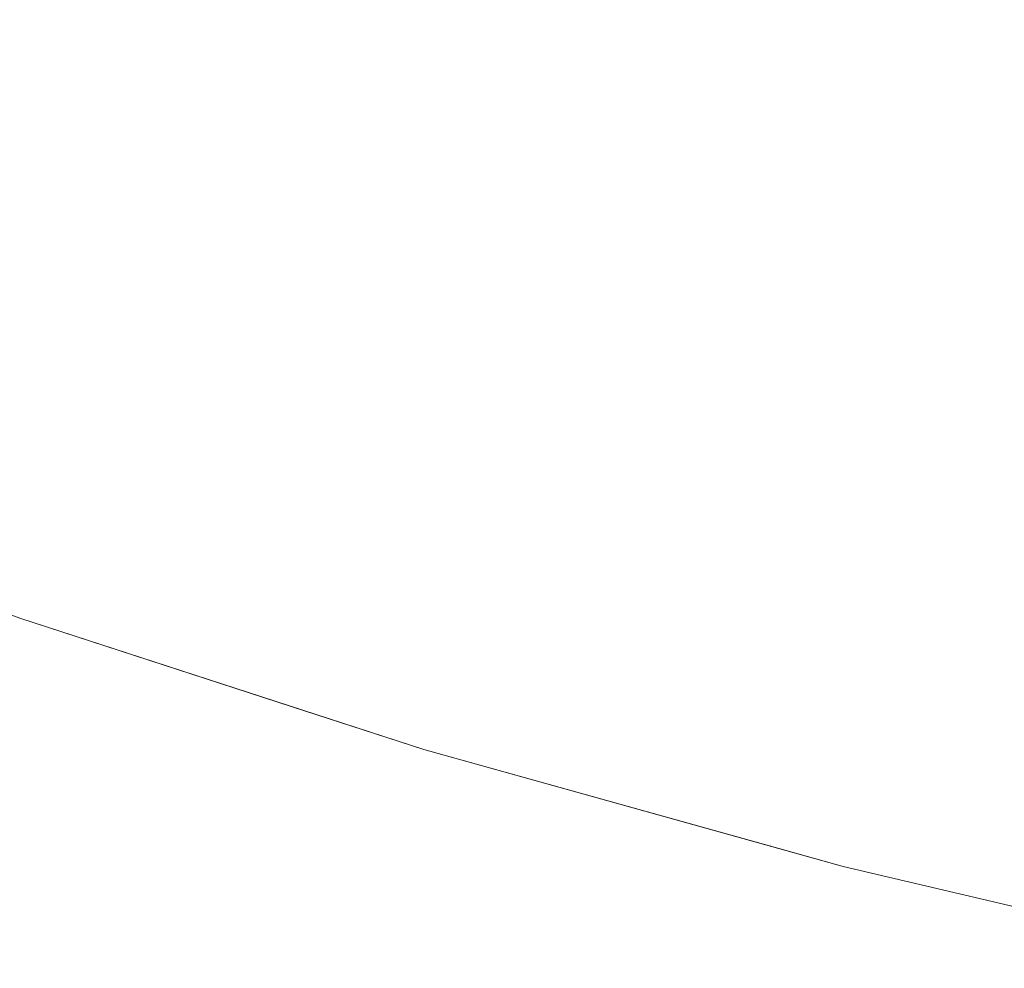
# Model space of a CAD drawing. Header units: centimetres. Extents: x -35.1 to 36.2, y 4.2 to 6.
# Tile 20 of 256: x -35.0092 to -34.9937, y 4.204 to 4.219. Entities that reach past the tile are written whole.
import ezdxf

# ---------------------------------------------------------------- set-up
doc = ezdxf.new("R2010")
doc.units = ezdxf.units.CM
doc.header["$LTSCALE"] = 2.54
doc.layers.add('Lucido design-1', color=7, linetype='Continuous')

# ---------------------------------------------------------------- blocks, each defined once
blk = doc.blocks.new('Gruppo-4-1')
at = {"color": 7, "linetype": 'Continuous', "lineweight": 9}
for points, invisible_edges in [([(-34.998078, 4.220274, -2276.272546), (-35.001256, 4.221323, -2276.272546), (-35.002048, 4.220035, -2276.275111), (-34.998817, 4.218969, -2276.275111)], 15), ([(-34.998817, 4.218969, -2276.969229), (-35.002048, 4.220035, -2276.969229), (-35.001256, 4.221323, -2276.971794), (-34.998078, 4.220274, -2276.971794)], 15), ([(-35.009162, 4.221166, -2276.277736), (-35.009968, 4.220035, -2276.280418), (-35.006778, 4.218808, -2276.280418), (-35.006016, 4.219956, -2276.277736)], 15), ([(-35.006778, 4.218808, -2276.963922), (-35.009968, 4.220035, -2276.963922), (-35.009162, 4.221166, -2276.966604), (-35.006016, 4.219956, -2276.966604)], 15), ([(-35.002802, 4.218808, -2276.277736), (-35.002048, 4.220035, -2276.275111), (-35.005213, 4.221166, -2276.275111), (-35.006016, 4.219956, -2276.277736)], 15), ([(-35.005213, 4.221166, -2276.969229), (-35.002048, 4.220035, -2276.969229), (-35.002802, 4.218808, -2276.966604), (-35.006016, 4.219956, -2276.966604)], 15), ([(-34.990883, 4.21977, -2276.270043), (-34.994122, 4.220669, -2276.270043), (-34.994839, 4.21929, -2276.272546), (-34.991543, 4.218376, -2276.272546)], 15), ([(-34.991543, 4.218376, -2276.971794), (-34.994839, 4.21929, -2276.971794), (-34.994122, 4.220669, -2276.974297), (-34.990883, 4.21977, -2276.974297)], 15), ([(-34.998817, 4.218969, -2276.275111), (-34.995526, 4.21797, -2276.275111), (-34.994839, 4.21929, -2276.272546), (-34.998078, 4.220274, -2276.272546)], 15), ([(-34.998078, 4.220274, -2276.971794), (-34.994839, 4.21929, -2276.971794), (-34.995526, 4.21797, -2276.969229), (-34.998817, 4.218969, -2276.969229)], 15), ([(-35.007496, 4.217726, -2276.283155), (-35.006778, 4.218808, -2276.280418), (-35.009968, 4.220035, -2276.280418), (-35.010729, 4.218969, -2276.283155)], 15), ([(-35.007496, 4.217726, -2276.961185), (-35.010729, 4.218969, -2276.961185), (-35.009968, 4.220035, -2276.963922), (-35.006778, 4.218808, -2276.963922)], 15), ([(-34.998817, 4.218969, -2276.275111), (-35.002048, 4.220035, -2276.275111), (-35.002802, 4.218808, -2276.277736), (-34.999522, 4.217726, -2276.277736)], 15), ([(-34.999522, 4.217726, -2276.966604), (-35.002802, 4.218808, -2276.966604), (-35.002048, 4.220035, -2276.969229), (-34.998817, 4.218969, -2276.969229)], 15), ([(-35.006016, 4.219956, -2276.277736), (-35.006778, 4.218808, -2276.280418), (-35.003517, 4.217644, -2276.280418), (-35.002802, 4.218808, -2276.277736)], 15), ([(-35.006016, 4.219956, -2276.966604), (-35.002802, 4.218808, -2276.966604), (-35.003517, 4.217644, -2276.963922), (-35.006778, 4.218808, -2276.963922)], 15), ([(-34.991543, 4.218376, -2276.272546), (-34.994839, 4.21929, -2276.272546), (-34.995526, 4.21797, -2276.275111), (-34.992176, 4.21704, -2276.275111)], 15), ([(-34.992176, 4.21704, -2276.969229), (-34.995526, 4.21797, -2276.969229), (-34.994839, 4.21929, -2276.971794), (-34.991543, 4.218376, -2276.971794)], 15), ([(-35.010729, 4.218969, -2276.283155), (-35.011441, 4.21797, -2276.285944), (-35.008169, 4.216711, -2276.285944), (-35.007496, 4.217726, -2276.283155)], 15), ([(-35.008169, 4.216711, -2276.958396), (-35.011441, 4.21797, -2276.958396), (-35.010729, 4.218969, -2276.961185), (-35.007496, 4.217726, -2276.961185)], 15), ([(-34.999522, 4.217726, -2276.277736), (-34.99618, 4.216711, -2276.277736), (-34.995526, 4.21797, -2276.275111), (-34.998817, 4.218969, -2276.275111)], 15), ([(-34.998817, 4.218969, -2276.969229), (-34.995526, 4.21797, -2276.969229), (-34.99618, 4.216711, -2276.966604), (-34.999522, 4.217726, -2276.966604)], 15), ([(-35.004192, 4.216546, -2276.283155), (-35.003517, 4.217644, -2276.280418), (-35.006778, 4.218808, -2276.280418), (-35.007496, 4.217726, -2276.283155)], 15), ([(-35.006778, 4.218808, -2276.963922), (-35.003517, 4.217644, -2276.963922), (-35.004192, 4.216546, -2276.961185), (-35.007496, 4.217726, -2276.961185)], 15), ([(-34.999522, 4.217726, -2276.277736), (-35.002802, 4.218808, -2276.277736), (-35.003517, 4.217644, -2276.280418), (-35.000191, 4.216546, -2276.280418)], 15), ([(-35.000191, 4.216546, -2276.963922), (-35.003517, 4.217644, -2276.963922), (-35.002802, 4.218808, -2276.966604), (-34.999522, 4.217726, -2276.966604)], 15), ([(-35.008795, 4.215767, -2276.288781), (-35.008169, 4.216711, -2276.285944), (-35.011441, 4.21797, -2276.285944), (-35.012105, 4.21704, -2276.288781)], 15), ([(-35.008795, 4.215767, -2276.955559), (-35.012105, 4.21704, -2276.955559), (-35.011441, 4.21797, -2276.958396), (-35.008169, 4.216711, -2276.958396)], 15), ([(-34.992176, 4.21704, -2276.275111), (-34.995526, 4.21797, -2276.275111), (-34.99618, 4.216711, -2276.277736), (-34.992779, 4.215767, -2276.277736)], 15), ([(-34.992779, 4.215767, -2276.966604), (-34.99618, 4.216711, -2276.966604), (-34.995526, 4.21797, -2276.969229), (-34.992176, 4.21704, -2276.969229)], 15), ([(-35.007496, 4.217726, -2276.283155), (-35.008169, 4.216711, -2276.285944), (-35.004825, 4.215517, -2276.285944), (-35.004192, 4.216546, -2276.283155)], 15), ([(-35.007496, 4.217726, -2276.961185), (-35.004192, 4.216546, -2276.961185), (-35.004825, 4.215517, -2276.958396), (-35.008169, 4.216711, -2276.958396)], 15), ([(-35.000191, 4.216546, -2276.280418), (-34.996801, 4.215517, -2276.280418), (-34.99618, 4.216711, -2276.277736), (-34.999522, 4.217726, -2276.277736)], 15), ([(-34.999522, 4.217726, -2276.966604), (-34.99618, 4.216711, -2276.966604), (-34.996801, 4.215517, -2276.963922), (-35.000191, 4.216546, -2276.963922)], 15), ([(-35.000821, 4.215434, -2276.283155), (-35.000191, 4.216546, -2276.280418), (-35.003517, 4.217644, -2276.280418), (-35.004192, 4.216546, -2276.283155)], 15), ([(-35.000821, 4.215434, -2276.961185), (-35.004192, 4.216546, -2276.961185), (-35.003517, 4.217644, -2276.963922), (-35.000191, 4.216546, -2276.963922)], 15), ([(-35.012105, 4.21704, -2276.288781), (-35.012717, 4.216182, -2276.291665), (-35.009373, 4.214896, -2276.291665), (-35.008795, 4.215767, -2276.288781)], 15), ([(-35.009373, 4.214896, -2276.952675), (-35.012717, 4.216182, -2276.952675), (-35.012105, 4.21704, -2276.955559), (-35.008795, 4.215767, -2276.955559)], 15), ([(-35.005413, 4.21456, -2276.288781), (-35.004825, 4.215517, -2276.285944), (-35.008169, 4.216711, -2276.285944), (-35.008795, 4.215767, -2276.288781)], 15), ([(-35.008169, 4.216711, -2276.958396), (-35.004825, 4.215517, -2276.958396), (-35.005413, 4.21456, -2276.955559), (-35.008795, 4.215767, -2276.955559)], 15), ([(-34.992779, 4.215767, -2276.277736), (-34.99618, 4.216711, -2276.277736), (-34.996801, 4.215517, -2276.280418), (-34.993351, 4.21456, -2276.280418)], 15), ([(-34.993351, 4.21456, -2276.963922), (-34.996801, 4.215517, -2276.963922), (-34.99618, 4.216711, -2276.966604), (-34.992779, 4.215767, -2276.966604)], 15), ([(-35.004192, 4.216546, -2276.283155), (-35.004825, 4.215517, -2276.285944), (-35.001412, 4.214391, -2276.285944), (-35.000821, 4.215434, -2276.283155)], 15), ([(-35.001412, 4.214391, -2276.958396), (-35.004825, 4.215517, -2276.958396), (-35.004192, 4.216546, -2276.961185), (-35.000821, 4.215434, -2276.961185)], 15), ([(-34.997386, 4.214391, -2276.283155), (-34.996801, 4.215517, -2276.280418), (-35.000191, 4.216546, -2276.280418), (-35.000821, 4.215434, -2276.283155)], 15), ([(-35.000191, 4.216546, -2276.963922), (-34.996801, 4.215517, -2276.963922), (-34.997386, 4.214391, -2276.961185), (-35.000821, 4.215434, -2276.961185)], 15), ([(-35.008795, 4.215767, -2276.288781), (-35.009373, 4.214896, -2276.291665), (-35.005956, 4.213676, -2276.291665), (-35.005413, 4.21456, -2276.288781)], 15), ([(-35.008795, 4.215767, -2276.955559), (-35.005413, 4.21456, -2276.955559), (-35.005956, 4.213676, -2276.952675), (-35.009373, 4.214896, -2276.952675)], 15), ([(-35.001962, 4.213421, -2276.288781), (-35.001412, 4.214391, -2276.285944), (-35.004825, 4.215517, -2276.285944), (-35.005413, 4.21456, -2276.288781)], 15), ([(-35.001962, 4.213421, -2276.955559), (-35.005413, 4.21456, -2276.955559), (-35.004825, 4.215517, -2276.958396), (-35.001412, 4.214391, -2276.958396)], 15), ([(-34.993891, 4.213421, -2276.283155), (-34.993351, 4.21456, -2276.280418), (-34.996801, 4.215517, -2276.280418), (-34.997386, 4.214391, -2276.283155)], 15), ([(-34.993891, 4.213421, -2276.961185), (-34.997386, 4.214391, -2276.961185), (-34.996801, 4.215517, -2276.963922), (-34.993351, 4.21456, -2276.963922)], 15), ([(-35.000821, 4.215434, -2276.283155), (-35.001412, 4.214391, -2276.285944), (-34.997935, 4.213336, -2276.285944), (-34.997386, 4.214391, -2276.283155)], 15), ([(-35.000821, 4.215434, -2276.961185), (-34.997386, 4.214391, -2276.961185), (-34.997935, 4.213336, -2276.958396), (-35.001412, 4.214391, -2276.958396)], 15), ([(-35.006452, 4.212869, -2276.29459), (-35.005956, 4.213676, -2276.291665), (-35.009373, 4.214896, -2276.291665), (-35.009901, 4.214101, -2276.29459)], 15), ([(-35.009373, 4.214896, -2276.952675), (-35.005956, 4.213676, -2276.952675), (-35.006452, 4.212869, -2276.94975), (-35.009901, 4.214101, -2276.94975)], 15), ([(-35.005413, 4.21456, -2276.288781), (-35.005956, 4.213676, -2276.291665), (-35.00247, 4.212526, -2276.291665), (-35.001962, 4.213421, -2276.288781)], 15), ([(-35.00247, 4.212526, -2276.952675), (-35.005956, 4.213676, -2276.952675), (-35.005413, 4.21456, -2276.955559), (-35.001962, 4.213421, -2276.955559)], 15), ([(-34.99034, 4.212526, -2276.283155), (-34.989846, 4.213676, -2276.280418), (-34.993351, 4.21456, -2276.280418), (-34.993891, 4.213421, -2276.283155)], 15), ([(-34.993351, 4.21456, -2276.963922), (-34.989846, 4.213676, -2276.963922), (-34.99034, 4.212526, -2276.961185), (-34.993891, 4.213421, -2276.961185)], 15), ([(-34.998446, 4.212353, -2276.288781), (-34.997935, 4.213336, -2276.285944), (-35.001412, 4.214391, -2276.285944), (-35.001962, 4.213421, -2276.288781)], 15), ([(-35.001412, 4.214391, -2276.958396), (-34.997935, 4.213336, -2276.958396), (-34.998446, 4.212353, -2276.955559), (-35.001962, 4.213421, -2276.955559)], 15), ([(-34.997386, 4.214391, -2276.283155), (-34.997935, 4.213336, -2276.285944), (-34.994397, 4.212353, -2276.285944), (-34.993891, 4.213421, -2276.283155)], 15), ([(-34.994397, 4.212353, -2276.958396), (-34.997935, 4.213336, -2276.958396), (-34.997386, 4.214391, -2276.961185), (-34.993891, 4.213421, -2276.961185)], 15), ([(-35.009901, 4.214101, -2276.29459), (-35.010377, 4.213383, -2276.297555), (-35.0069, 4.212141, -2276.297555), (-35.006452, 4.212869, -2276.29459)], 15), ([(-35.009901, 4.214101, -2276.94975), (-35.006452, 4.212869, -2276.94975), (-35.0069, 4.212141, -2276.946785), (-35.010377, 4.213383, -2276.946785)], 15), ([(-35.002933, 4.211708, -2276.29459), (-35.00247, 4.212526, -2276.291665), (-35.005956, 4.213676, -2276.291665), (-35.006452, 4.212869, -2276.29459)], 15), ([(-35.002933, 4.211708, -2276.94975), (-35.006452, 4.212869, -2276.94975), (-35.005956, 4.213676, -2276.952675), (-35.00247, 4.212526, -2276.952675)], 15), ([(-35.007298, 4.211494, -2276.300554), (-35.0069, 4.212141, -2276.297555), (-35.010377, 4.213383, -2276.297555), (-35.010801, 4.212744, -2276.300554)], 15), ([(-35.010377, 4.213383, -2276.946785), (-35.0069, 4.212141, -2276.946785), (-35.007298, 4.211494, -2276.943786), (-35.010801, 4.212744, -2276.943786)], 15), ([(-35.001962, 4.213421, -2276.288781), (-35.00247, 4.212526, -2276.291665), (-34.998917, 4.211447, -2276.291665), (-34.998446, 4.212353, -2276.288781)], 15), ([(-35.001962, 4.213421, -2276.955559), (-34.998446, 4.212353, -2276.955559), (-34.998917, 4.211447, -2276.952675), (-35.00247, 4.212526, -2276.952675)], 15), ([(-34.994868, 4.21136, -2276.288781), (-34.994397, 4.212353, -2276.285944), (-34.997935, 4.213336, -2276.285944), (-34.998446, 4.212353, -2276.288781)], 15), ([(-34.994868, 4.21136, -2276.955559), (-34.998446, 4.212353, -2276.955559), (-34.997935, 4.213336, -2276.958396), (-34.994397, 4.212353, -2276.958396)], 15), ([(-34.993891, 4.213421, -2276.283155), (-34.994397, 4.212353, -2276.285944), (-34.990802, 4.211447, -2276.285944), (-34.99034, 4.212526, -2276.283155)], 15), ([(-34.993891, 4.213421, -2276.961185), (-34.99034, 4.212526, -2276.961185), (-34.990802, 4.211447, -2276.958396), (-34.994397, 4.212353, -2276.958396)], 15), ([(-35.006452, 4.212869, -2276.29459), (-35.0069, 4.212141, -2276.297555), (-35.003352, 4.21097, -2276.297555), (-35.002933, 4.211708, -2276.29459)], 15), ([(-35.003352, 4.21097, -2276.946785), (-35.0069, 4.212141, -2276.946785), (-35.006452, 4.212869, -2276.94975), (-35.002933, 4.211708, -2276.94975)], 15), ([(-35.010801, 4.212744, -2276.300554), (-35.011171, 4.212187, -2276.303583), (-35.007645, 4.210929, -2276.303583), (-35.007298, 4.211494, -2276.300554)], 15), ([(-35.010801, 4.212744, -2276.943786), (-35.007298, 4.211494, -2276.943786), (-35.007645, 4.210929, -2276.940757), (-35.011171, 4.212187, -2276.940757)], 15), ([(-34.999347, 4.210619, -2276.29459), (-34.998917, 4.211447, -2276.291665), (-35.00247, 4.212526, -2276.291665), (-35.002933, 4.211708, -2276.29459)], 15), ([(-35.00247, 4.212526, -2276.952675), (-34.998917, 4.211447, -2276.952675), (-34.999347, 4.210619, -2276.94975), (-35.002933, 4.211708, -2276.94975)], 15), ([(-34.998446, 4.212353, -2276.288781), (-34.998917, 4.211447, -2276.291665), (-34.995302, 4.210444, -2276.291665), (-34.994868, 4.21136, -2276.288781)], 15), ([(-34.995302, 4.210444, -2276.952675), (-34.998917, 4.211447, -2276.952675), (-34.998446, 4.212353, -2276.955559), (-34.994868, 4.21136, -2276.955559)], 15), ([(-34.991232, 4.210444, -2276.288781), (-34.990802, 4.211447, -2276.285944), (-34.994397, 4.212353, -2276.285944), (-34.994868, 4.21136, -2276.288781)], 15), ([(-34.994397, 4.212353, -2276.958396), (-34.990802, 4.211447, -2276.958396), (-34.991232, 4.210444, -2276.955559), (-34.994868, 4.21136, -2276.955559)], 15), ([(-35.007941, 4.210448, -2276.30664), (-35.007645, 4.210929, -2276.303583), (-35.011171, 4.212187, -2276.303583), (-35.011485, 4.211713, -2276.30664)], 15), ([(-35.011171, 4.212187, -2276.940757), (-35.007645, 4.210929, -2276.940757), (-35.007941, 4.210448, -2276.9377), (-35.011485, 4.211713, -2276.9377)], 15), ([(-35.003723, 4.210314, -2276.300554), (-35.003352, 4.21097, -2276.297555), (-35.0069, 4.212141, -2276.297555), (-35.007298, 4.211494, -2276.300554)], 15), ([(-35.003723, 4.210314, -2276.943786), (-35.007298, 4.211494, -2276.943786), (-35.0069, 4.212141, -2276.946785), (-35.003352, 4.21097, -2276.946785)], 15), ([(-35.012177, 4.21067, -2276.925294), (-35.009244, 4.209562, -2276.92217), (-35.015349, 4.21183, -2276.92217)], 9), ([(-35.011485, 4.211713, -2276.30664), (-35.011744, 4.211323, -2276.309719), (-35.008184, 4.210052, -2276.309719), (-35.007941, 4.210448, -2276.30664)], 15), ([(-35.011485, 4.211713, -2276.9377), (-35.007941, 4.210448, -2276.9377), (-35.008184, 4.210052, -2276.934621), (-35.011744, 4.211323, -2276.934621)], 15), ([(-35.002933, 4.211708, -2276.29459), (-35.003352, 4.21097, -2276.297555), (-34.999736, 4.209872, -2276.297555), (-34.999347, 4.210619, -2276.29459)], 15), ([(-35.002933, 4.211708, -2276.94975), (-34.999347, 4.210619, -2276.94975), (-34.999736, 4.209872, -2276.946785), (-35.003352, 4.21097, -2276.946785)], 15), ([(-35.007298, 4.211494, -2276.300554), (-35.007645, 4.210929, -2276.303583), (-35.004048, 4.209741, -2276.303583), (-35.003723, 4.210314, -2276.300554)], 15), ([(-35.004048, 4.209741, -2276.940757), (-35.007645, 4.210929, -2276.940757), (-35.007298, 4.211494, -2276.943786), (-35.003723, 4.210314, -2276.943786)], 15), ([(-35.008374, 4.209744, -2276.312816), (-35.008184, 4.210052, -2276.309719), (-35.011744, 4.211323, -2276.309719), (-35.011946, 4.211019, -2276.312816)], 15), ([(-35.011744, 4.211323, -2276.934621), (-35.008184, 4.210052, -2276.934621), (-35.008374, 4.209744, -2276.931524), (-35.011946, 4.211019, -2276.931524)], 15), ([(-34.995698, 4.209606, -2276.29459), (-34.995302, 4.210444, -2276.291665), (-34.998917, 4.211447, -2276.291665), (-34.999347, 4.210619, -2276.29459)], 15), ([(-34.995698, 4.209606, -2276.94975), (-34.999347, 4.210619, -2276.94975), (-34.998917, 4.211447, -2276.952675), (-34.995302, 4.210444, -2276.952675)], 15), ([(-34.994868, 4.21136, -2276.288781), (-34.995302, 4.210444, -2276.291665), (-34.991628, 4.209518, -2276.291665), (-34.991232, 4.210444, -2276.288781)], 15), ([(-34.994868, 4.21136, -2276.955559), (-34.991232, 4.210444, -2276.955559), (-34.991628, 4.209518, -2276.952675), (-34.995302, 4.210444, -2276.952675)], 15), ([(-35.011946, 4.211019, -2276.312816), (-35.01209, 4.210801, -2276.315926), (-35.00851, 4.209523, -2276.315926), (-35.008374, 4.209744, -2276.312816)], 15), ([(-35.011946, 4.211019, -2276.931524), (-35.008374, 4.209744, -2276.931524), (-35.00851, 4.209523, -2276.928414), (-35.01209, 4.210801, -2276.928414)], 15), ([(-35.004324, 4.209254, -2276.30664), (-35.004048, 4.209741, -2276.303583), (-35.007645, 4.210929, -2276.303583), (-35.007941, 4.210448, -2276.30664)], 15), ([(-35.004324, 4.209254, -2276.9377), (-35.007941, 4.210448, -2276.9377), (-35.007645, 4.210929, -2276.940757), (-35.004048, 4.209741, -2276.940757)], 15), ([(-35.000081, 4.209208, -2276.300554), (-34.999736, 4.209872, -2276.297555), (-35.003352, 4.21097, -2276.297555), (-35.003723, 4.210314, -2276.300554)], 15), ([(-35.003352, 4.21097, -2276.946785), (-34.999736, 4.209872, -2276.946785), (-35.000081, 4.209208, -2276.943786), (-35.003723, 4.210314, -2276.943786)], 15), ([(-35.008591, 4.20939, -2276.319046), (-35.00851, 4.209523, -2276.315926), (-35.01209, 4.210801, -2276.315926), (-35.012177, 4.21067, -2276.319046)], 15), ([(-35.01209, 4.210801, -2276.928414), (-35.00851, 4.209523, -2276.928414), (-35.008591, 4.20939, -2276.925294), (-35.012177, 4.21067, -2276.925294)], 15), ([(-35.012177, 4.21067, -2276.319046), (-35.012195, 4.210658, -2276.32217), (-35.009244, 4.209562, -2276.32217)], 9), ([(-35.009244, 4.209562, -2276.32217), (-35.008591, 4.20939, -2276.319046), (-35.012177, 4.21067, -2276.319046)], 11), ([(-35.012177, 4.21067, -2276.925294), (-35.008591, 4.20939, -2276.925294), (-35.009244, 4.209562, -2276.92217)], 11), ([(-34.999347, 4.210619, -2276.29459), (-34.999736, 4.209872, -2276.297555), (-34.996056, 4.208851, -2276.297555), (-34.995698, 4.209606, -2276.29459)], 15), ([(-34.996056, 4.208851, -2276.946785), (-34.999736, 4.209872, -2276.946785), (-34.999347, 4.210619, -2276.94975), (-34.995698, 4.209606, -2276.94975)], 15), ([(-35.007941, 4.210448, -2276.30664), (-35.008184, 4.210052, -2276.309719), (-35.004551, 4.208854, -2276.309719), (-35.004324, 4.209254, -2276.30664)], 15), ([(-35.004551, 4.208854, -2276.934621), (-35.008184, 4.210052, -2276.934621), (-35.007941, 4.210448, -2276.9377), (-35.004324, 4.209254, -2276.9377)], 15), ([(-34.991991, 4.208672, -2276.29459), (-34.991628, 4.209518, -2276.291665), (-34.995302, 4.210444, -2276.291665), (-34.995698, 4.209606, -2276.29459)], 15), ([(-34.995302, 4.210444, -2276.952675), (-34.991628, 4.209518, -2276.952675), (-34.991991, 4.208672, -2276.94975), (-34.995698, 4.209606, -2276.94975)], 15), ([(-35.003723, 4.210314, -2276.300554), (-35.004048, 4.209741, -2276.303583), (-35.000382, 4.208629, -2276.303583), (-35.000081, 4.209208, -2276.300554)], 15), ([(-35.003723, 4.210314, -2276.943786), (-35.000081, 4.209208, -2276.943786), (-35.000382, 4.208629, -2276.940757), (-35.004048, 4.209741, -2276.940757)], 15), ([(-35.004729, 4.208541, -2276.312816), (-35.004551, 4.208854, -2276.309719), (-35.008184, 4.210052, -2276.309719), (-35.008374, 4.209744, -2276.312816)], 15), ([(-35.004729, 4.208541, -2276.931524), (-35.008374, 4.209744, -2276.931524), (-35.008184, 4.210052, -2276.934621), (-35.004551, 4.208854, -2276.934621)], 15), ([(-35.008374, 4.209744, -2276.312816), (-35.00851, 4.209523, -2276.315926), (-35.004856, 4.208317, -2276.315926), (-35.004729, 4.208541, -2276.312816)], 15), ([(-35.004856, 4.208317, -2276.928414), (-35.00851, 4.209523, -2276.928414), (-35.008374, 4.209744, -2276.931524), (-35.004729, 4.208541, -2276.931524)], 15), ([(-34.996375, 4.208179, -2276.300554), (-34.996056, 4.208851, -2276.297555), (-34.999736, 4.209872, -2276.297555), (-35.000081, 4.209208, -2276.300554)], 15), ([(-34.996375, 4.208179, -2276.943786), (-35.000081, 4.209208, -2276.943786), (-34.999736, 4.209872, -2276.946785), (-34.996056, 4.208851, -2276.946785)], 15), ([(-35.000639, 4.208135, -2276.30664), (-35.000382, 4.208629, -2276.303583), (-35.004048, 4.209741, -2276.303583), (-35.004324, 4.209254, -2276.30664)], 15), ([(-35.004048, 4.209741, -2276.940757), (-35.000382, 4.208629, -2276.940757), (-35.000639, 4.208135, -2276.9377), (-35.004324, 4.209254, -2276.9377)], 15), ([(-34.995698, 4.209606, -2276.29459), (-34.996056, 4.208851, -2276.297555), (-34.992318, 4.207909, -2276.297555), (-34.991991, 4.208672, -2276.29459)], 15), ([(-34.995698, 4.209606, -2276.94975), (-34.991991, 4.208672, -2276.94975), (-34.992318, 4.207909, -2276.946785), (-34.996056, 4.208851, -2276.946785)], 15), ([(-35.008591, 4.20939, -2276.319046), (-35.009244, 4.209562, -2276.32217), (-35.004948, 4.208166, -2276.32217), (-35.004932, 4.208182, -2276.319046)], 13), ([(-35.004948, 4.208166, -2276.32217), (-35.009244, 4.209562, -2276.32217), (-35.009244, 4.209562, -2276.92217), (-35.002875, 4.207493, -2276.92217)], 10), ([(-35.009244, 4.209562, -2276.92217), (-35.008591, 4.20939, -2276.925294), (-35.004932, 4.208182, -2276.925294)], 11), ([(-35.004932, 4.208182, -2276.925294), (-35.002875, 4.207493, -2276.92217), (-35.009244, 4.209562, -2276.92217)], 9), ([(-35.004932, 4.208182, -2276.319046), (-35.004856, 4.208317, -2276.315926), (-35.00851, 4.209523, -2276.315926), (-35.008591, 4.20939, -2276.319046)], 15), ([(-35.004932, 4.208182, -2276.925294), (-35.008591, 4.20939, -2276.925294), (-35.00851, 4.209523, -2276.928414), (-35.004856, 4.208317, -2276.928414)], 15), ([(-35.004324, 4.209254, -2276.30664), (-35.004551, 4.208854, -2276.309719), (-35.00085, 4.20773, -2276.309719), (-35.000639, 4.208135, -2276.30664)], 15), ([(-35.004324, 4.209254, -2276.9377), (-35.000639, 4.208135, -2276.9377), (-35.00085, 4.20773, -2276.934621), (-35.004551, 4.208854, -2276.934621)], 15), ([(-35.000081, 4.209208, -2276.300554), (-35.000382, 4.208629, -2276.303583), (-34.996652, 4.207593, -2276.303583), (-34.996375, 4.208179, -2276.300554)], 15), ([(-34.996652, 4.207593, -2276.940757), (-35.000382, 4.208629, -2276.940757), (-35.000081, 4.209208, -2276.943786), (-34.996375, 4.208179, -2276.943786)], 15), ([(-35.001014, 4.207413, -2276.312816), (-35.00085, 4.20773, -2276.309719), (-35.004551, 4.208854, -2276.309719), (-35.004729, 4.208541, -2276.312816)], 15), ([(-35.004551, 4.208854, -2276.934621), (-35.00085, 4.20773, -2276.934621), (-35.001014, 4.207413, -2276.931524), (-35.004729, 4.208541, -2276.931524)], 15), ([(-34.992609, 4.20723, -2276.300554), (-34.992318, 4.207909, -2276.297555), (-34.996056, 4.208851, -2276.297555), (-34.996375, 4.208179, -2276.300554)], 15), ([(-34.996056, 4.208851, -2276.946785), (-34.992318, 4.207909, -2276.946785), (-34.992609, 4.20723, -2276.943786), (-34.996375, 4.208179, -2276.943786)], 15), ([(-35.004729, 4.208541, -2276.312816), (-35.004856, 4.208317, -2276.315926), (-35.001132, 4.207186, -2276.315926), (-35.001014, 4.207413, -2276.312816)], 15), ([(-35.004729, 4.208541, -2276.931524), (-35.001014, 4.207413, -2276.931524), (-35.001132, 4.207186, -2276.928414), (-35.004856, 4.208317, -2276.928414)], 15), ([(-34.996889, 4.207094, -2276.30664), (-34.996652, 4.207593, -2276.303583), (-35.000382, 4.208629, -2276.303583), (-35.000639, 4.208135, -2276.30664)], 15), ([(-34.996889, 4.207094, -2276.9377), (-35.000639, 4.208135, -2276.9377), (-35.000382, 4.208629, -2276.940757), (-34.996652, 4.207593, -2276.940757)], 15), ([(-35.001203, 4.20705, -2276.319046), (-35.001132, 4.207186, -2276.315926), (-35.004856, 4.208317, -2276.315926), (-35.004932, 4.208182, -2276.319046)], 15), ([(-35.004856, 4.208317, -2276.928414), (-35.001132, 4.207186, -2276.928414), (-35.001203, 4.20705, -2276.925294), (-35.004932, 4.208182, -2276.925294)], 15), ([(-35.004932, 4.208182, -2276.319046), (-35.004948, 4.208166, -2276.32217), (-35.002875, 4.207493, -2276.32217)], 9), ([(-35.002875, 4.207493, -2276.92217), (-35.002875, 4.207493, -2276.32217), (-35.004948, 4.208166, -2276.32217)], 9), ([(-35.002875, 4.207493, -2276.32217), (-35.001203, 4.20705, -2276.319046), (-35.004932, 4.208182, -2276.319046)], 11), ([(-35.004932, 4.208182, -2276.925294), (-35.001203, 4.20705, -2276.925294), (-35.002875, 4.207493, -2276.92217)], 11), ([(-35.000639, 4.208135, -2276.30664), (-35.00085, 4.20773, -2276.309719), (-34.997083, 4.206684, -2276.309719), (-34.996889, 4.207094, -2276.30664)], 15), ([(-34.997083, 4.206684, -2276.934621), (-35.00085, 4.20773, -2276.934621), (-35.000639, 4.208135, -2276.9377), (-34.996889, 4.207094, -2276.9377)], 15), ([(-34.996375, 4.208179, -2276.300554), (-34.996652, 4.207593, -2276.303583), (-34.992862, 4.206638, -2276.303583), (-34.992609, 4.20723, -2276.300554)], 15), ([(-34.996375, 4.208179, -2276.943786), (-34.992609, 4.20723, -2276.943786), (-34.992862, 4.206638, -2276.940757), (-34.996652, 4.207593, -2276.940757)], 15), ([(-34.997235, 4.206364, -2276.312816), (-34.997083, 4.206684, -2276.309719), (-35.00085, 4.20773, -2276.309719), (-35.001014, 4.207413, -2276.312816)], 15), ([(-34.997235, 4.206364, -2276.931524), (-35.001014, 4.207413, -2276.931524), (-35.00085, 4.20773, -2276.934621), (-34.997083, 4.206684, -2276.934621)], 15), ([(-34.993078, 4.206134, -2276.30664), (-34.992862, 4.206638, -2276.303583), (-34.996652, 4.207593, -2276.303583), (-34.996889, 4.207094, -2276.30664)], 15), ([(-34.996652, 4.207593, -2276.940757), (-34.992862, 4.206638, -2276.940757), (-34.993078, 4.206134, -2276.9377), (-34.996889, 4.207094, -2276.9377)], 15), ([(-35.001203, 4.20705, -2276.319046), (-35.002875, 4.207493, -2276.32217), (-34.997425, 4.205971, -2276.32217), (-34.997409, 4.205997, -2276.319046)], 13), ([(-34.997425, 4.205971, -2276.32217), (-35.002875, 4.207493, -2276.32217), (-35.002875, 4.207493, -2276.92217), (-34.996263, 4.205646, -2276.92217)], 10), ([(-34.996263, 4.205646, -2276.92217), (-35.002875, 4.207493, -2276.92217), (-35.001203, 4.20705, -2276.925294), (-34.997409, 4.205997, -2276.925294)], 14), ([(-35.001014, 4.207413, -2276.312816), (-35.001132, 4.207186, -2276.315926), (-34.997344, 4.206135, -2276.315926), (-34.997235, 4.206364, -2276.312816)], 15), ([(-34.997344, 4.206135, -2276.928414), (-35.001132, 4.207186, -2276.928414), (-35.001014, 4.207413, -2276.931524), (-34.997235, 4.206364, -2276.931524)], 15), ([(-34.997409, 4.205997, -2276.319046), (-34.997344, 4.206135, -2276.315926), (-35.001132, 4.207186, -2276.315926), (-35.001203, 4.20705, -2276.319046)], 15), ([(-34.997409, 4.205997, -2276.925294), (-35.001203, 4.20705, -2276.925294), (-35.001132, 4.207186, -2276.928414), (-34.997344, 4.206135, -2276.928414)], 15), ([(-34.996889, 4.207094, -2276.30664), (-34.997083, 4.206684, -2276.309719), (-34.993256, 4.20572, -2276.309719), (-34.993078, 4.206134, -2276.30664)], 15), ([(-34.996889, 4.207094, -2276.9377), (-34.993078, 4.206134, -2276.9377), (-34.993256, 4.20572, -2276.934621), (-34.997083, 4.206684, -2276.934621)], 15), ([(-34.993395, 4.205396, -2276.312816), (-34.993256, 4.20572, -2276.309719), (-34.997083, 4.206684, -2276.309719), (-34.997235, 4.206364, -2276.312816)], 15), ([(-34.997083, 4.206684, -2276.934621), (-34.993256, 4.20572, -2276.934621), (-34.993395, 4.205396, -2276.931524), (-34.997235, 4.206364, -2276.931524)], 15), ([(-34.997235, 4.206364, -2276.312816), (-34.997344, 4.206135, -2276.315926), (-34.993494, 4.205164, -2276.315926), (-34.993395, 4.205396, -2276.312816)], 15), ([(-34.997235, 4.206364, -2276.931524), (-34.993395, 4.205396, -2276.931524), (-34.993494, 4.205164, -2276.928414), (-34.997344, 4.206135, -2276.928414)], 15), ([(-34.993554, 4.205025, -2276.319046), (-34.993494, 4.205164, -2276.315926), (-34.997344, 4.206135, -2276.315926), (-34.997409, 4.205997, -2276.319046)], 15), ([(-34.997344, 4.206135, -2276.928414), (-34.993494, 4.205164, -2276.928414), (-34.993554, 4.205025, -2276.925294), (-34.997409, 4.205997, -2276.925294)], 15), ([(-34.997409, 4.205997, -2276.319046), (-34.997425, 4.205971, -2276.32217), (-34.996263, 4.205646, -2276.32217)], 9), ([(-34.996263, 4.205646, -2276.92217), (-34.996263, 4.205646, -2276.32217), (-34.997425, 4.205971, -2276.32217)], 9), ([(-34.996263, 4.205646, -2276.32217), (-34.993554, 4.205025, -2276.319046), (-34.997409, 4.205997, -2276.319046)], 11), ([(-34.997409, 4.205997, -2276.925294), (-34.993554, 4.205025, -2276.925294), (-34.996263, 4.205646, -2276.92217)], 11), ([(-34.993554, 4.205025, -2276.319046), (-34.996263, 4.205646, -2276.32217), (-34.989659, 4.204095, -2276.32217)], 9), ([(-34.996263, 4.205646, -2276.92217), (-34.989431, 4.204042, -2276.92217), (-34.989431, 4.204042, -2276.32217), (-34.989659, 4.204095, -2276.32217)], 10), ([(-34.989659, 4.204095, -2276.32217), (-34.996263, 4.205646, -2276.32217), (-34.996263, 4.205646, -2276.92217)], 10), ([(-34.989431, 4.204042, -2276.92217), (-34.996263, 4.205646, -2276.92217), (-34.993554, 4.205025, -2276.925294)], 10)]:
    blk.add_3dface(points, dxfattribs=dict(at, invisible_edges=invisible_edges))

msp = doc.modelspace()

# ---------------------------------------------------------------- block references
at = {"layer": 'Lucido design-1', "color": 7}
msp.add_blockref('Gruppo-4-1', (0, 0), dxfattribs=at)

doc.saveas('drawing.dxf')
